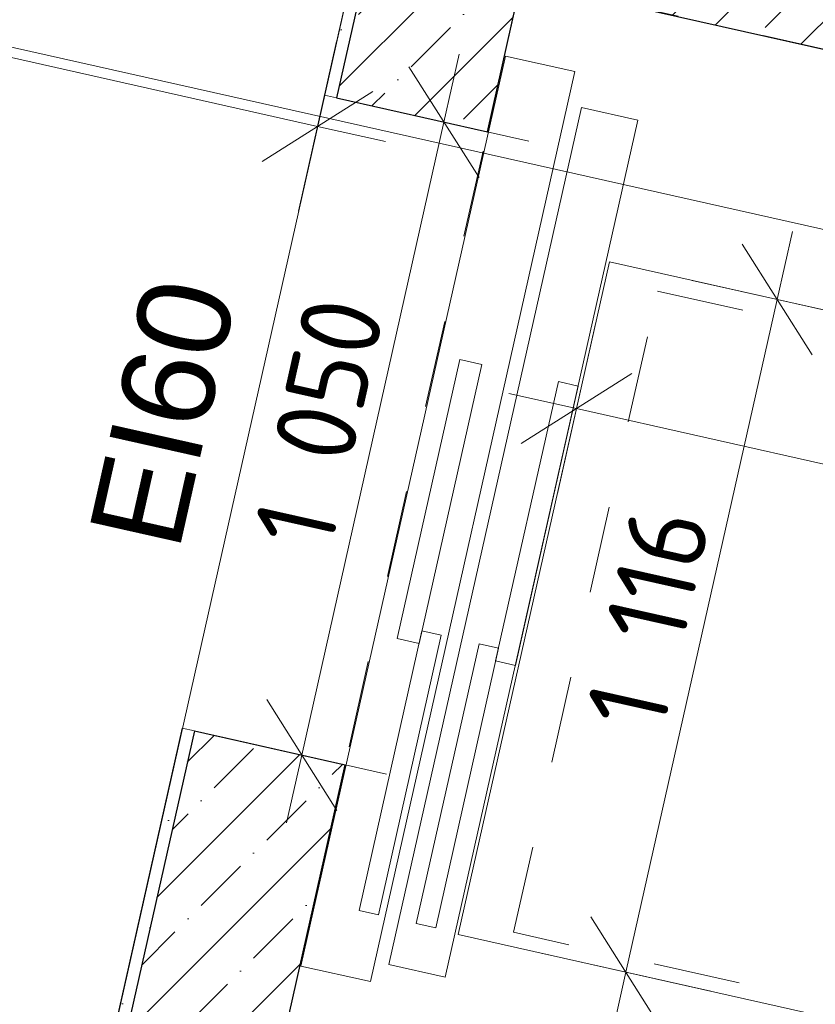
# Model space of a CAD drawing. Header units: millimetres. Extents: x -7213913 to -6985912, y 6023162 to 6205784.
# Tile 213 of 256: x -7187055 to -7185768, y 6178432 to 6180026. Entities that reach past the tile are written whole.
import ezdxf
from ezdxf.enums import TextEntityAlignment as Align

# ---------------------------------------------------------------- set-up
doc = ezdxf.new("R2010")
doc.units = ezdxf.units.MM
doc.header["$MEASUREMENT"] = 0
doc.linetypes.add('короткая штриховая', pattern=[282.222222, 141.111111, -141.111111])
for name, color, linetype in [('S - МОП.АР', 7, 'Continuous'), ('АР-Отметки высот.АР', 7, 'Continuous'), ('АР-Стены_внутренние_пилоны.АР', 7, 'Continuous'), ('АР-Чертеж-Размеры.АР', 7, 'Continuous')]:
    doc.layers.add(name, color=color, linetype=linetype)
for name, color, linetype, lineweight in [('S - МОП.АР_Ном._пера__120', 7, 'Continuous', 0), ('АР-вертикальная связь - Лифт.АР_Ном._пера__120', 7, 'Continuous', 0), ('АР-Отметки высот.АР_Ном._пера__120', 7, 'Continuous', 0), ('АР-Стены_внутренние_пилоны.АР_Ном._пера__1', 7, 'Continuous', 15), ('АР-Чертеж-Размеры.АР_Ном._пера__1', 7, 'Continuous', 0), ('Двери Archicad_Ном._пера__120', 7, 'Continuous', 0), ('Маркеры Дверей Archicad_Ном._пера__1', 7, 'Continuous', 0), ('Паспорта Зон Archicad_Ном._пера__1', 7, 'Continuous', 0)]:
    doc.layers.add(name, color=color, linetype=linetype, lineweight=lineweight)
doc.styles.add('РЎР“Р•РќР•Р\xa0Р\x98Р\xa0_РЎРўР\x98Р›Р¬_2', font='calibri.ttf')
doc.styles.add('РЎР“Р•РќР•Р\xa0Р\x98Р\xa0_РЎРўР\x98Р›Р¬_3', font='GOST_Common.ttf')
doc.styles.add('РЎР“Р•РќР•Р\xa0Р\x98Р\xa0_РЎРўР\x98Р›Р¬_4', font='arial.ttf')
doc.dimstyles.new('СГЕНЕРИР_СТИЛЬ__4', dxfattribs={"dimtxt": 129.999995, "dimasz": 142.5, "dimexe": 0.18, "dimexo": 300000, "dimgap": 0, "dimtad": 1, "dimdec": 0, "dimzin": 0, "dimdsep": 46, "dimtxsty": 'РЎР“Р•РќР•Р\xa0Р\x98Р\xa0_РЎРўР\x98Р›Р¬_3', "dimblk": 'ARROWHEAD_6', "dimblk1": 'ARROWHEAD_6', "dimblk2": 'ARROWHEAD_6', "dimcen": 0.09, "dimclrd": 7, "dimclre": 7, "dimclrt": 7, "dimazin": 0, "dimtfac": 1, "dimtdec": 4, "dimtmove": 0, "dimatfit": 3, "dimfxl": 1, "dimtolj": 1, "dimtzin": 0, "dimarcsym": 0})
pattern_1 = [(45, (-6566190.34, 6563027.8), (-111.369318, 111.369318), [0, -105, 0, -157.5]), (110, (-6565840.34, 6563027.8), (148.001588, 53.868173), [0, -77, 0, -133])]
pattern_2 = [(45, (-6566190.34, 6562677.8), (-84.852814, 84.852814), []), (45, (-6566232.77, 6562720.22), (-84.852814, 84.852814), [90, -30, 0, -30])]

# ---------------------------------------------------------------- blocks, each defined once
blk = doc.blocks.new('Лифтовой холл _ ПБЗ_1_39_1', base_point=(-7188853.3, 6178756.5))
at = {"layer": 'S - МОП.АР_Ном._пера__120', "color": 7, "linetype": 'Continuous', "lineweight": 0, "flags": 128}
blk.add_lwpolyline([(-7192033.9, 6181367.8), (-7192391.1, 6179777.4), (-7190283.6, 6179304.1), (-7191317.8, 6174699), (-7187902.9, 6173932), (-7186511.4, 6180127.5)], close=True, dxfattribs=at)
at = {"layer": 'Паспорта Зон Archicad_Ном._пера__1', "color": 7, "lineweight": 0, "style": 'РЎР“Р•РќР•Р\xa0Р\x98Р\xa0_РЎРўР\x98Р›Р¬_3'}
blk.add_attdef('ROOM_NUMBER', text='', height=350, rotation=347.3417, dxfattribs=at).set_placement((-7188399.7, 6179289.8), align=Align.MIDDLE_CENTER)
at = {"layer": 'Паспорта Зон Archicad_Ном._пера__1', "color": 7, "lineweight": 0, "style": 'РЎР“Р•РќР•Р\xa0Р\x98Р\xa0_РЎРўР\x98Р›Р¬_2'}
blk.add_attdef('ROOM_AREA', text='', height=200, rotation=347.3417, dxfattribs=at).set_placement((-7188130.4, 6178674.9), align=Align.MIDDLE_RIGHT)
blk = doc.blocks.new('Маркер ДВ 23[145]_1', base_point=(-7186676.8, 6179391))
at = {"layer": 'Маркеры Дверей Archicad_Ном._пера__1', "color": 7, "lineweight": 0, "insert": (-7186795.8, 6179162), "char_height": 150, "attachment_point": 7, "rotation": 77.3417, "style": 'РЎР“Р•РќР•Р\xa0Р\x98Р\xa0_РЎРўР\x98Р›Р¬_4'}
blk.add_mtext('\\A1;{\\pql;\\pt0;\\fArial|b0|i0|c204|p0;\\W1.000000;EI60\\fArial|b0|i0|c204|p0;\\W1.000000;\\fArial|b0|i0|c204|p0;\\H0.666667x;\\W1.000000;\\fArial|b0|i0|c204|p0;\\H1.500000x;\\W1.000000;}', dxfattribs=at)
blk = doc.blocks.new('Прямоугольный Дверной Проем 23[41]_1', base_point=(-6566190.3, 6562677.8))
at = {"layer": 'Двери Archicad_Ном._пера__120', "color": 7, "linetype": 'Continuous', "lineweight": 0}
for p, q in [((-7186561.8, 6179903.3), (-7186542.3, 6179898.9)), ((-7186542.3, 6179898.9), (-7186298.4, 6179844.1)), ((-7186791.9, 6178878.8), (-7186772.4, 6178874.4)), ((-7186772.4, 6178874.4), (-7186528.4, 6178819.6))]:
    blk.add_line(p, q, dxfattribs=at)
at = {"layer": 'Маркеры Дверей Archicad_Ном._пера__1', "color": 7, "linetype": 'Continuous', "lineweight": 0}
blk.add_blockref('Маркер ДВ 23[145]_1', (-7186676.8, 6179391), dxfattribs=at)
blk = doc.blocks.new('Стена_180_1', base_point=(-7187679.3, 6174266.1))
at = {"layer": 'АР-Стены_внутренние_пилоны.АР', "linetype": 'Continuous', "lineweight": 0, "true_color": 0x000000}
h = blk.add_hatch(dxfattribs=at)
h.set_pattern_fill('ЖЕЛЕЗОБЕТОН__PROJECT__0001', color=18, style=0, pattern_type=2)
h.set_pattern_definition(pattern_2)
h.paths.add_polyline_path([(-7186542.3, 6179898.9), (-7186298.4, 6179844.1), (-7186243.6, 6180088), (-7186487.5, 6180142.8)])
h = blk.add_hatch(dxfattribs=at)
h.set_pattern_fill('ШТУКАТУРКА__ГИПС_01_0001', color=18, style=0, pattern_type=2)
h.set_pattern_definition(pattern_1)
h.paths.add_polyline_path([(-7186511.4, 6180127.7), (-7186561.8, 6179903.3), (-7186542.3, 6179898.9), (-7186491.9, 6180123.3)])
h = blk.add_hatch(dxfattribs=at)
h.set_pattern_fill('ШТУКАТУРКА__ГИПС_01_0001', color=18, style=0, pattern_type=2)
h.set_pattern_definition(pattern_1)
h.paths.add_polyline_path([(-7187008.8, 6177912.9), (-7186989.3, 6177908.5), (-7186772.4, 6178874.4), (-7186791.9, 6178878.8)])
h = blk.add_hatch(dxfattribs=at)
h.set_pattern_fill('ЖЕЛЕЗОБЕТОН__PROJECT__0001', color=18, style=0, pattern_type=2)
h.set_pattern_definition(pattern_2)
h.paths.add_polyline_path([(-7186772.4, 6178874.4), (-7186989.3, 6177908.5), (-7186745.4, 6177853.7), (-7186528.4, 6178819.6)])
at = {"layer": 'АР-Стены_внутренние_пилоны.АР_Ном._пера__1', "color": 7, "linetype": 'Continuous', "lineweight": 30}
for p, q in [((-7186487.5, 6180142.8), (-7186542.3, 6179898.9)), ((-7186542.3, 6179898.9), (-7186298.4, 6179844.1)), ((-7186772.4, 6178874.4), (-7186989.3, 6177908.5)), ((-7186772.4, 6178874.4), (-7186528.4, 6178819.6))]:
    blk.add_line(p, q, dxfattribs=at)
at = {"layer": 'АР-Стены_внутренние_пилоны.АР_Ном._пера__1', "color": 7, "linetype": 'Continuous', "lineweight": 0}
for p, q in [((-7186561.8, 6179903.3), (-7186542.3, 6179898.9)), ((-7186791.9, 6178878.8), (-7186772.4, 6178874.4))]:
    blk.add_line(p, q, dxfattribs=at)
at = {"layer": 'АР-Стены_внутренние_пилоны.АР_Ном._пера__1', "color": 7, "linetype": 'Continuous', "lineweight": 0, "flags": 128}
for points in [[(-7186511.4, 6180127.7), (-7186561.8, 6179903.3)], [(-7186791.9, 6178878.8), (-7187008.8, 6177912.9)]]:
    blk.add_lwpolyline(points, dxfattribs=at)
at = {"layer": 'АР-Стены_внутренние_пилоны.АР_Ном._пера__1', "color": 7, "linetype": 'Continuous', "lineweight": 30, "flags": 128}
for points in [[(-7186298.4, 6179844.1), (-7186243.6, 6180088)], [(-7186635.8, 6178341.5), (-7186528.4, 6178819.6)]]:
    blk.add_lwpolyline(points, dxfattribs=at)
at = {"layer": 'Двери Archicad_Ном._пера__120', "color": 7, "linetype": 'Continuous', "lineweight": 0}
blk.add_blockref('Прямоугольный Дверной Проем 23[41]_1', (-6566190.3, 6562677.8), dxfattribs=at)
blk = doc.blocks.new('Стена_183_1', base_point=(-7186338.1, 6180237.4))
at = {"layer": 'АР-Стены_внутренние_пилоны.АР', "linetype": 'Continuous', "lineweight": 0, "true_color": 0x000000}
h = blk.add_hatch(dxfattribs=at)
h.set_pattern_fill('ШТУКАТУРКА__ГИПС_01_0001', color=18, style=0, pattern_type=2)
h.set_pattern_definition(pattern_1)
h.paths.add_polyline_path([(-7184847.7, 6180051.3), (-7186184.4, 6180351.5), (-7186188.8, 6180332), (-7184852.1, 6180031.7)])
h = blk.add_hatch(dxfattribs=at)
h.set_pattern_fill('ЖЕЛЕЗОБЕТОН__PROJECT__0001', color=18, style=0, pattern_type=2)
h.set_pattern_definition(pattern_2)
h.paths.add_polyline_path([(-7184852.1, 6180031.7), (-7186188.8, 6180332), (-7186243.6, 6180088), (-7184906.9, 6179787.8)])
at = {"layer": 'АР-Стены_внутренние_пилоны.АР_Ном._пера__1', "color": 7, "linetype": 'Continuous', "lineweight": 30}
blk.add_line((-7184852.1, 6180031.7), (-7186188.8, 6180332), dxfattribs=at)
at = {"layer": 'АР-Стены_внутренние_пилоны.АР_Ном._пера__1', "color": 7, "linetype": 'Continuous', "lineweight": 0, "flags": 128}
for points in [[(-7186184.4, 6180351.5), (-7186188.8, 6180332)], [(-7184847.7, 6180051.3), (-7186184.4, 6180351.5)], [(-7184847.7, 6180051.3), (-7184852.1, 6180031.7)]]:
    blk.add_lwpolyline(points, dxfattribs=at)
at = {"layer": 'АР-Стены_внутренние_пилоны.АР_Ном._пера__1', "color": 7, "linetype": 'Continuous', "lineweight": 30, "flags": 128}
blk.add_lwpolyline([(-7186243.6, 6180088), (-7184906.9, 6179787.8)], dxfattribs=at)
blk = doc.blocks.new('Линия_1_1', base_point=(-7188065.6, 6180205.2))
at = {"layer": 'АР-Отметки высот.АР_Ном._пера__120', "color": 7, "linetype": 'Continuous', "lineweight": 0}
blk.add_line((-7187968, 6180183.3), (-7181132.8, 6178648.1), dxfattribs=at)
blk = doc.blocks.new('*D846', base_point=(-6566190.3, 6562677.8))
at = {"layer": 'АР-Чертеж-Размеры.АР_Ном._пера__1', "color": 7, "linetype": 'Continuous', "lineweight": 0, "transparency": 16777216}
for p, q in [((-7186601, 6178496.7), (-7186662.6, 6178222.3)), ((-7186542.2, 6178416.3), (-7186721.4, 6178302.8)), ((-7186631.8, 6178359.5), (-7186741.6, 6178384.2)), ((-7183899.8, 6177746), (-7186631.8, 6178359.5)), ((-7183869, 6177883.2), (-7183930.7, 6177608.7)), ((-7183989.5, 6177689.2), (-7183810.2, 6177802.7)), ((-7183790.1, 6177721.3), (-7183899.8, 6177746))]:
    blk.add_line(p, q, dxfattribs=at)
at = {"layer": 'АР-Чертеж-Размеры.АР_Ном._пера__1', "color": 7, "lineweight": 0, "transparency": 16777216, "insert": (-7185461.8, 6178123.4), "char_height": 130, "attachment_point": 7, "rotation": 347.3417, "style": 'РЎР“Р•РќР•Р\xa0Р\x98Р\xa0_РЎРўР\x98Р›Р¬_3'}
blk.add_mtext('\\A1;{\\pql;\\fGOST Common|b0|i0|c204|p0;\\W1.000000;2\xa0800}', dxfattribs=at)
blk = doc.blocks.new('ARROWHEAD_6')
at = {"color": 0, "linetype": 'Continuous', "lineweight": 0}
for p, q in [((-0.5, -0.5), (0.5, 0.5)), ((0, 0), (-1, 0))]:
    blk.add_line(p, q, dxfattribs=at)
blk = doc.blocks.new('*D874', base_point=(-6566190.3, 6562677.8))
at = {"layer": 'АР-Чертеж-Размеры.АР_Ном._пера__1', "color": 7, "linetype": 'Continuous', "lineweight": 0, "transparency": 16777216}
for p, q in [((-7186344, 6179969.7), (-7186368.6, 6179859.9)), ((-7186311.9, 6179770.3), (-7186425.3, 6179949.5)), ((-7186505.8, 6179890.7), (-7186231.4, 6179829.1)), ((-7186368.6, 6179859.9), (-7186598.7, 6178835.4)), ((-7186655.4, 6178925), (-7186542, 6178745.8)), ((-7186735.9, 6178866.2), (-7186461.5, 6178804.6)), ((-7186598.7, 6178835.4), (-7186623.3, 6178725.6))]:
    blk.add_line(p, q, dxfattribs=at)
at = {"layer": 'АР-Чертеж-Размеры.АР_Ном._пера__1', "color": 7, "lineweight": 0, "transparency": 16777216, "insert": (-7186551.4, 6179164.5), "char_height": 130, "attachment_point": 7, "rotation": 77.3417, "style": 'РЎР“Р•РќР•Р\xa0Р\x98Р\xa0_РЎРўР\x98Р›Р¬_3'}
blk.add_mtext('\\A1;{\\pql;\\fGOST Common|b0|i0|c204|p0;\\W1.000000;1\xa0050}', dxfattribs=at)
blk = doc.blocks.new('*D1121', base_point=(-6566190.3, 6562677.8))
at = {"layer": 'АР-Чертеж-Размеры.АР_Ном._пера__1', "color": 7, "linetype": 'Continuous', "lineweight": 0, "transparency": 16777216}
for p, q in [((-7186185, 6179258.9), (-7186123.3, 6179533.4)), ((-7186064.6, 6179452.9), (-7186243.8, 6179339.4)), ((-7186263.9, 6179420.8), (-7186154.2, 6179396.1)), ((-7186154.2, 6179396.1), (-7184025.2, 6178918)), ((-7184056.1, 6178780.8), (-7183994.4, 6179055.2)), ((-7184114.9, 6178861.3), (-7183935.6, 6178974.7)), ((-7184025.2, 6178918), (-7183915.5, 6178893.4))]:
    blk.add_line(p, q, dxfattribs=at)
at = {"layer": 'АР-Чертеж-Размеры.АР_Ном._пера__1', "color": 7, "lineweight": 0, "transparency": 16777216, "insert": (-7185272.8, 6179224.9), "char_height": 130, "attachment_point": 7, "rotation": 347.3417, "style": 'РЎР“Р•РќР•Р\xa0Р\x98Р\xa0_РЎРўР\x98Р›Р¬_3'}
blk.add_mtext('\\A1;{\\pql;\\fGOST Common|b0|i0|c204|p0;\\W1.000000;2\xa0182}', dxfattribs=at)
blk = doc.blocks.new('*D1122', base_point=(-6566190.3, 6562677.8))
at = {"layer": 'АР-Чертеж-Размеры.АР_Ном._пера__1', "color": 7, "linetype": 'Continuous', "lineweight": 0, "transparency": 16777216}
for p, q in [((-7185805, 6179682.5), (-7185829.7, 6179572.7)), ((-7185772.9, 6179483.1), (-7185886.4, 6179662.3)), ((-7185966.9, 6179603.5), (-7185692.5, 6179541.9)), ((-7185829.7, 6179572.7), (-7186074.3, 6178483.8)), ((-7186131, 6178573.4), (-7186017.5, 6178394.2)), ((-7186211.5, 6178514.6), (-7185937, 6178453)), ((-7186074.3, 6178483.8), (-7186098.9, 6178374))]:
    blk.add_line(p, q, dxfattribs=at)
at = {"layer": 'АР-Чертеж-Размеры.АР_Ном._пера__1', "color": 7, "lineweight": 0, "transparency": 16777216, "insert": (-7186014, 6178870.7), "char_height": 130, "attachment_point": 7, "rotation": 77.3417, "style": 'РЎР“Р•РќР•Р\xa0Р\x98Р\xa0_РЎРўР\x98Р›Р¬_3'}
blk.add_mtext('\\A1;{\\pql;\\fGOST Common|b0|i0|c204|p0;\\W1.000000;1\xa0116}', dxfattribs=at)
blk = doc.blocks.new('*D1123', base_point=(-6566190.3, 6562677.8))
at = {"layer": 'АР-Чертеж-Размеры.АР_Ном._пера__1', "color": 7, "linetype": 'Continuous', "lineweight": 0, "transparency": 16777216}
for p, q in [((-7192106.9, 6180951.6), (-7192045.2, 6181226)), ((-7191986.4, 6181145.5), (-7192165.6, 6181032)), ((-7192185.8, 6181113.4), (-7192076, 6181088.8)), ((-7192076, 6181088.8), (-7186573.1, 6179852.9)), ((-7186603.9, 6179715.6), (-7186542.3, 6179990.1)), ((-7186662.7, 6179796.1), (-7186483.5, 6179909.6)), ((-7186573.1, 6179852.9), (-7186463.4, 6179828.2))]:
    blk.add_line(p, q, dxfattribs=at)
at = {"layer": 'АР-Чертеж-Размеры.АР_Ном._пера__1', "color": 7, "lineweight": 0, "transparency": 16777216, "insert": (-7189526.9, 6180542.9), "char_height": 130, "attachment_point": 7, "rotation": 347.3417, "style": 'РЎР“Р•РќР•Р\xa0Р\x98Р\xa0_РЎРўР\x98Р›Р¬_3'}
blk.add_mtext('\\A1;{\\pql;\\fGOST Common|b0|i0|c204|p0;\\W1.000000;5\xa0640}', dxfattribs=at)

msp = doc.modelspace()

# ---------------------------------------------------------------- linework, layer by layer
at = {"layer": 'S - МОП.АР', "color": 254, "linetype": 'Continuous', "lineweight": 0, "true_color": 0xdadada, "flags": 128}
msp.add_lwpolyline([(-7192033.9, 6181367.8), (-7192391.1, 6179777.4), (-7190283.6, 6179304.1), (-7191317.8, 6174699), (-7187902.9, 6173932), (-7186511.4, 6180127.5)], close=True, dxfattribs=at)
at = {"layer": 'АР-вертикальная связь - Лифт.АР_Ном._пера__120', "color": 7, "linetype": 'короткая штриховая', "lineweight": 0}
for points in [[(-7186243.6, 6180088), (-7186635.8, 6178341.5), (-7183903.9, 6177728), (-7183511.6, 6179474.4)], [(-7184238.9, 6178095.4), (-7186256, 6178548.4), (-7186022.9, 6179586.3), (-7184005.8, 6179133.2)]]:
    msp.add_lwpolyline(points, close=True, dxfattribs=at)
at = {"layer": 'АР-вертикальная связь - Лифт.АР_Ном._пера__120', "color": 7, "linetype": 'Continuous', "lineweight": 0}
for points in [[(-7186487.7, 6178468.7), (-7186599.9, 6178493.9), (-7186269.1, 6179966.7), (-7186156.9, 6179941.5)], [(-7186054.7, 6179863.1), (-7186146, 6179883.6), (-7186457.6, 6178496.1), (-7186366.4, 6178475.6)], [(-7184216.5, 6178066.5), (-7186345.4, 6178544.7), (-7186100.8, 6179633.6), (-7183971.9, 6179155.4)], [(-7186408.9, 6179015.9), (-7186444.2, 6179023.8), (-7186342.7, 6179475.4), (-7186307.4, 6179467.5)], [(-7186151.5, 6179432.5), (-7186183.4, 6179439.7), (-7186285, 6178987.6), (-7186253, 6178980.4)], [(-7186474.6, 6178576.5), (-7186506, 6178583.6), (-7186404.3, 6179036.3), (-7186372.9, 6179029.3)], [(-7186280.3, 6179008.5), (-7186311.6, 6179015.5), (-7186413.3, 6178562.8), (-7186382, 6178555.7)]]:
    msp.add_lwpolyline(points, close=True, dxfattribs=at)

# ---------------------------------------------------------------- block references
at = {"layer": 'S - МОП.АР', "color": 7, "linetype": 'Continuous', "lineweight": 0}
msp.add_blockref('Лифтовой холл _ ПБЗ_1_39_1', (-7188853.3, 6178756.5), dxfattribs=at)
at = {"layer": 'АР-Отметки высот.АР', "color": 7, "linetype": 'Continuous', "lineweight": 0}
msp.add_blockref('Линия_1_1', (-7188065.6, 6180205.2), dxfattribs=at)
at = {"layer": 'АР-Стены_внутренние_пилоны.АР', "color": 7, "lineweight": 0}
for name, p in [('Стена_180_1', (-7187679.3, 6174266.1)), ('Стена_183_1', (-7186338.1, 6180237.4))]:
    msp.add_blockref(name, p, dxfattribs=at)

# ---------------------------------------------------------------- dimensions: what is measured, and where the dimension line sits
at = {"layer": 'АР-Чертеж-Размеры.АР', "color": 7, "linetype": 'Continuous', "lineweight": 0}
for base, p1, p2, angle, picture, middle, turn in [((-7186573.1, 6179852.9), (-7192014.3, 6181363.6), (-7186511.4, 6180127.7), 347.3417, '*D1123', (-7189295.1, 6180557.5), 347.3417), ((-7186598.7, 6178835.4), (-7186561.8, 6179903.3), (-7186791.9, 6178878.8), 257.3417, '*D874', (-7186566, 6179396.4), 77.3417), ((-7186074.3, 6178483.8), (-7183971.9, 6179155.4), (-7184216.5, 6178066.5), 257.3417, '*D1122', (-7186028.5, 6179102.6), 77.3417), ((-7184025.2, 6178918), (-7186100.8, 6179633.6), (-7183971.9, 6179155.4), 347.3417, '*D1121', (-7185041, 6179239.4), 347.3417), ((-7186631.8, 6178359.5), (-7183903.9, 6177728), (-7186635.8, 6178341.5), 167.3417, '*D846', (-7185229.9, 6178137.9), 347.3417)]:
    dim = msp.add_linear_dim(base=base, p1=p1, p2=p2, angle=angle, dimstyle='СГЕНЕРИР_СТИЛЬ__4', dxfattribs=at)
    dim.commit()
    dim.dimension.update_dxf_attribs({"geometry": picture, "text_midpoint": middle, "dimtype": 160, "text_rotation": turn})

doc.saveas('drawing.dxf')
